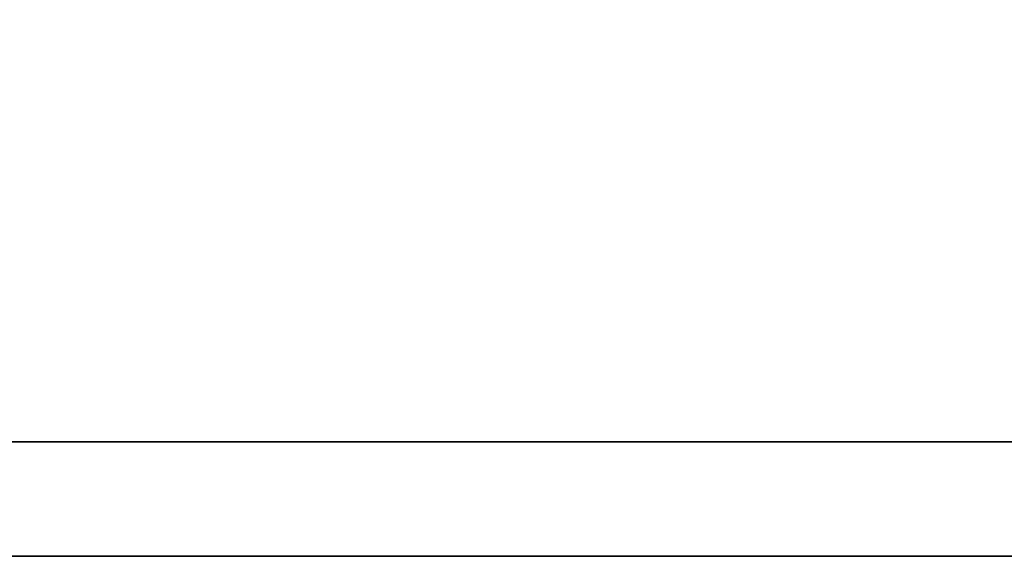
# Model space of a CAD drawing. Extents: x 927 to 1345, y 112 to 316.
# Tile 35 of 49: x 1244.161 to 1245.673, y 217.95 to 218.774. Entities that reach past the tile are written whole.
import ezdxf

# ---------------------------------------------------------------- set-up
doc = ezdxf.new("R2010")
doc.units = 0
doc.header["$MEASUREMENT"] = 0
doc.layers.add('DIM', color=4, linetype='CONTINUOUS')
doc.layers.add('layer 1', color=7, linetype='CONTINUOUS')

# ---------------------------------------------------------------- blocks, each defined once
blk = doc.blocks.new('TBI MOTION logo(完整正式版)')
at = {"layer": 'layer 1', "color": 22, "lineweight": 35}
blk.add_open_spline([(75.90875, -9.47875), (75.90875, -9.47875), (75.90875, -12.28625), (75.90875, -12.28625), (75.90875, -12.28625), (75.90875, -12.28625), (75.90875, -12.47875), (75.90875, -12.47875), (75.90875, -12.47875), (75.90875, -12.47875), (75.71625, -12.47875), (75.71625, -12.47875), (75.71625, -12.47875), (75.71625, -12.47875), (-88.32875, -12.47875), (-88.32875, -12.47875), (-88.32875, -12.47875), (-88.32875, -12.47875), (-88.32875, -13.29375), (-88.32875, -13.29375), (-88.32875, -13.29375), (-88.32875, -13.29375), (82.89125, -13.29375), (82.89125, -13.29375), (82.89125, -13.29375), (82.89125, -13.29375), (75.90875, -9.47875), (75.90875, -9.47875)], degree=3, knots=[0, 0, 0, 0, 0.1428571, 0.1428571, 0.1428571, 0.1428572, 0.2857143, 0.2857143, 0.2857143, 0.2857143, 0.4285714, 0.4285714, 0.4285714, 0.4285714, 0.5714286, 0.5714286, 0.5714286, 0.5714286, 0.7142857, 0.7142857, 0.7142857, 0.7142857, 0.8571429, 0.8571429, 0.8571429, 0.8571429, 1, 1, 1, 1], dxfattribs=at)

msp = doc.modelspace()

# ---------------------------------------------------------------- block references
at = {"layer": 'DIM', "xscale": 0.2159999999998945, "yscale": 0.2159999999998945, "zscale": 0.2159999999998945}
msp.add_blockref('TBI MOTION logo(完整正式版)', (1239.85943, 220.82168), dxfattribs=at)

doc.saveas('drawing.dxf')
